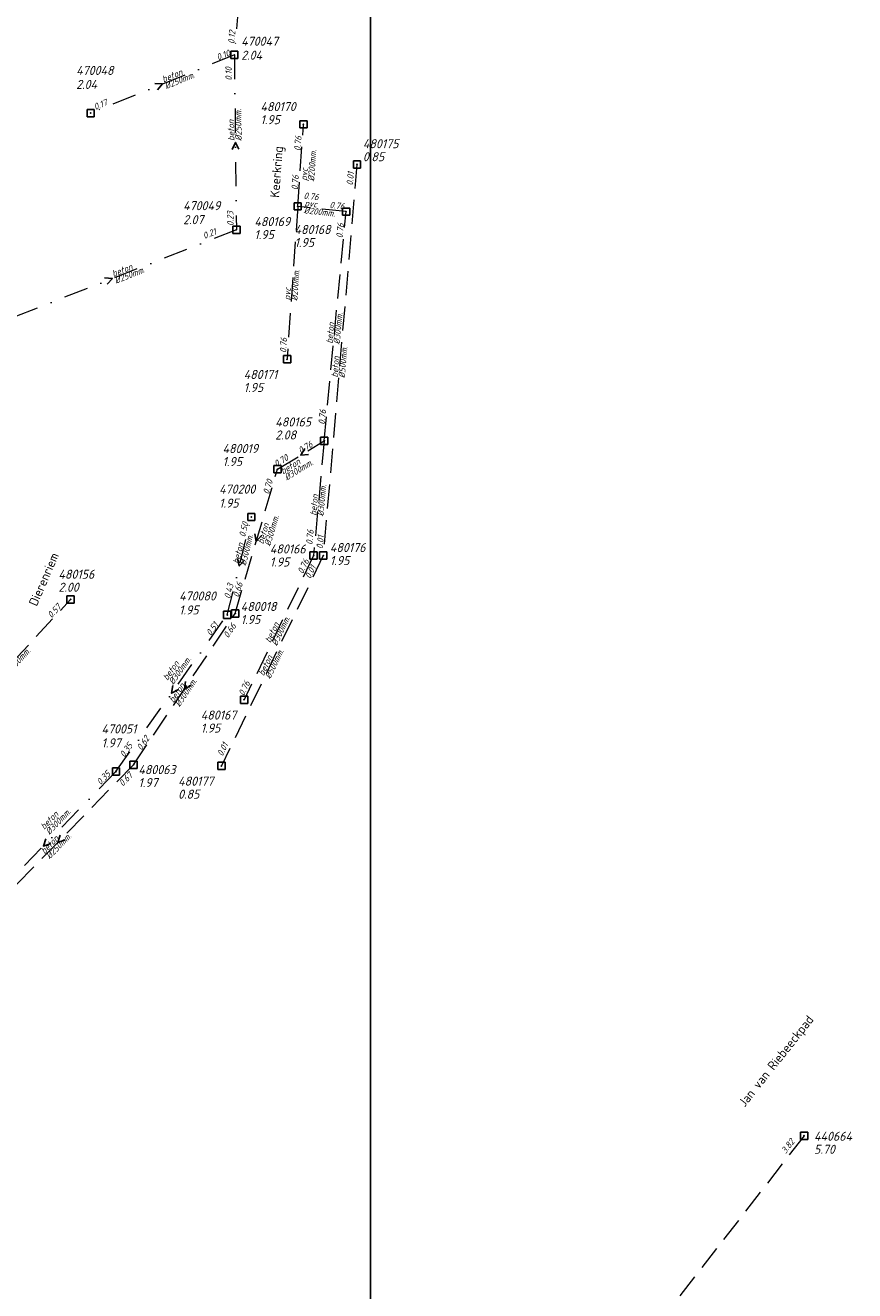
# Model space of a CAD drawing. Header units: metres. Extents: x 152202 to 157341, y 461610 to 468701.
# Tile 120 of 238: x 155129 to 155301, y 464015 to 464277. Entities that reach past the tile are written whole.
import ezdxf
from ezdxf.enums import TextEntityAlignment as Align

# ---------------------------------------------------------------- set-up
doc = ezdxf.new("R2010")
doc.units = ezdxf.units.M
doc.header["$PDMODE"] = 64
doc.header["$PDSIZE"] = 1.5
doc.linetypes.add('RI-HWA', pattern=[7.4, 5, -2.4])
doc.linetypes.add('RI-VWA', pattern=[11, 5, -3, 0, -3])
doc.layers.get('0').update_dxf_attribs({"linetype": 'CONTINUOUS'})
doc.layers.get('DEFPOINTS').update_dxf_attribs({"linetype": 'CONTINUOUS'})
for name, color, linetype, lineweight in [('B-OI-RI-HWA-BOB-T18', 150, 'CONTINUOUS', 18), ('B-OI-RI-HWA-MATERIAAL-T18', 150, 'CONTINUOUS', 18), ('B-OI-RI-HWA-PUTDEKSELHOOGTE-T25', 150, 'CONTINUOUS', 25), ('B-OI-RI-HWA-PUTNUMMER-T25', 150, 'CONTINUOUS', 25), ('B-OI-RI-HWA_DIAMETER-T18', 150, 'CONTINUOUS', 18), ('B-OI-RI-HWA_RIOOLPUT-S', 150, 'CONTINUOUS', 25), ('B-OI-RI-HWA_TRANSPORTLEIDING-G', 150, 'RI-HWA', 18), ('B-OI-RI-STROOMRICHTING-S', 252, 'CONTINUOUS', 25), ('B-OI-RI-VWA-BOB-T18', 34, 'CONTINUOUS', 18), ('B-OI-RI-VWA-DIAMETER-T18', 34, 'CONTINUOUS', 18), ('B-OI-RI-VWA-MATERIAAL-T18', 34, 'CONTINUOUS', 18), ('B-OI-RI-VWA_PUTDEKSELHOOGTE-T25', 34, 'CONTINUOUS', 25), ('B-OI-RI-VWA_PUTNUMMER-T25', 34, 'CONTINUOUS', 25), ('B-OI-RI-VWA_RIOOLPUT-S', 34, 'CONTINUOUS', 25), ('B-OI-RI-VWA_TRANSPORTLEIDING-G', 34, 'RI-VWA', 18), ('B-RO-OG-TOPOGRAFIE-T18', 2, 'CONTINUOUS', 18)]:
    doc.layers.add(name, color=color, linetype=linetype, lineweight=lineweight)
doc.styles.add('NLCS-ISO-M200-T18', font='NLCS-ISO.ttf', dxfattribs={"height": 360})
doc.styles.add('NLCS-ISO-M750-T18_CURSIEF', font='NLCS-ISO.ttf', dxfattribs={"oblique": 15, "height": 1.35})
doc.styles.add('NLCS-ISO-M750-T25_CURSIEF', font='NLCS-ISO.ttf', dxfattribs={"oblique": 15, "height": 1.875})

# ---------------------------------------------------------------- blocks, each defined once
blk = doc.blocks.new('ACMAP_ANN_TEMPLATE_hwa-diam')
at = {"style": 'NLCS-ISO-M750-T18_CURSIEF', "oblique": 15}
blk.add_attdef('hwa-diam', (-3.7, -1.3), '', height=1.35, dxfattribs=at)
blk = doc.blocks.new('ACMAP_ANN_TEMPLATE_hwa-materiaal')
at = {"style": 'NLCS-ISO-M750-T18_CURSIEF', "oblique": 15}
blk.add_attdef('hwa-mat', (-3.7, 0.2), '', height=1.35, dxfattribs=at)
blk = doc.blocks.new('ACMAP_ANN_TEMPLATE_hwa-nap-l')
at = {"style": 'NLCS-ISO-M750-T18_CURSIEF', "oblique": 15}
blk.add_attdef('hwa-nap-l', (3.3, 0.2), '', height=1.35, dxfattribs=at)
blk = doc.blocks.new('ACMAP_ANN_TEMPLATE_hwa-nap-r')
at = {"style": 'NLCS-ISO-M750-T18_CURSIEF', "oblique": 15}
blk.add_attdef('hwa-nap-r', (-5.6, 0.2), '', height=1.35, dxfattribs=at)
blk = doc.blocks.new('ACMAP_ANN_TEMPLATE_vwa-diam')
at = {"style": 'NLCS-ISO-M750-T18_CURSIEF', "oblique": 15}
blk.add_attdef('vwa-diam', (0.3, -1.3), '', height=1.35, dxfattribs=at)
blk = doc.blocks.new('ACMAP_ANN_TEMPLATE_vwa-materiaal')
at = {"style": 'NLCS-ISO-M750-T18_CURSIEF', "oblique": 15}
blk.add_attdef('vwa-mat', (0.3, 0.2), '', height=1.35, dxfattribs=at)
blk = doc.blocks.new('ACMAP_ANN_TEMPLATE_vwa-nap-l')
at = {"style": 'NLCS-ISO-M750-T18_CURSIEF', "oblique": 15}
blk.add_attdef('vwa-nap-l', (3.3, 0.2), '', height=1.35, dxfattribs=at)
blk = doc.blocks.new('ACMAP_ANN_TEMPLATE_vwa-nap-r')
at = {"style": 'NLCS-ISO-M750-T18_CURSIEF', "oblique": 15}
blk.add_attdef('vwa-nap-r', (-5.6, 0.2), '', height=1.35, dxfattribs=at)
blk = doc.blocks.new('ACMAP_ANN_TEMPLATE_hwa-puth')
at = {"color": 0, "linetype": 'ByBlock', "style": 'NLCS-ISO-M750-T25_CURSIEF', "oblique": 15}
blk.add_attdef('hwa-puth', (-9, -6.8), '', height=1.88, dxfattribs=at)
blk = doc.blocks.new('ACMAP_ANN_TEMPLATE_hwa-putnr')
at = {"color": 0, "linetype": 'ByBlock', "style": 'NLCS-ISO-M750-T25_CURSIEF', "oblique": 15}
blk.add_attdef('hwa-putnr', (-9, -4.1), '', height=1.88, dxfattribs=at)
blk = doc.blocks.new('ACMAP_ANN_TEMPLATE_vwa-puth')
at = {"style": 'NLCS-ISO-M750-T25_CURSIEF', "oblique": 15}
blk.add_attdef('vwa-puth', (-3, 5), '', height=1.88, dxfattribs=at)
blk = doc.blocks.new('ACMAP_ANN_TEMPLATE_vwa-putnr')
at = {"style": 'NLCS-ISO-M750-T25_CURSIEF', "oblique": 15}
blk.add_attdef('vaw-putnr', (-3, 7.9), '', height=1.88, dxfattribs=at)

msp = doc.modelspace()

# ---------------------------------------------------------------- linework, layer by layer
at = {"layer": 'B-OI-RI-HWA_RIOOLPUT-S'}
for p in [(155186.2, 464256.7), (155197.3, 464248.4), (155185.01, 464239.7), (155195.04, 464238.6), (155182.8, 464208.01), (155190.5, 464191.1), (155180.8, 464185.2), (155188.3, 464167.3), (155190.3, 464167.3), (155137.9, 464158.2), (155172.04, 464155.3), (155173.9, 464137.4), (155150.96, 464123.94), (155169.2, 464123.7), (155290.03, 464047.01)]:
    msp.add_point(p, dxfattribs=at)
at = {"layer": 'B-OI-RI-HWA_TRANSPORTLEIDING-G'}
for p, q in [((155185.01, 464239.7), (155186.2, 464256.7)), ((155197.3, 464248.4), (155190.3, 464167.3)), ((155185.01, 464239.7), (155182.8, 464208.01)), ((155195.04, 464238.6), (155185.01, 464239.7)), ((155190.5, 464191.1), (155195.04, 464238.6)), ((155180.8, 464185.2), (155190.5, 464191.1)), ((155190.5, 464191.1), (155188.3, 464167.3)), ((155172.04, 464155.3), (155180.8, 464185.2)), ((155190.3, 464167.3), (155169.2, 464123.7)), ((155188.3, 464167.3), (155173.9, 464137.4)), ((155115.7, 464134.2), (155137.9, 464158.2)), ((155150.96, 464123.94), (155172.04, 464155.3)), ((155150.96, 464123.94), (155119.51, 464091.73)), ((155290.03, 464047.01), (155235.6, 463976.96))]:
    msp.add_line(p, q, dxfattribs=at)
at = {"layer": 'B-OI-RI-STROOMRICHTING-S'}
for points in [[(155155.36, 464265.19), (155156.96, 464265.07), (155155.9, 464263.86)], [(155172.83, 464251.53), (155172.09, 464252.97), (155171.39, 464251.52)], [(155144.97, 464224.88), (155146.58, 464224.74), (155145.5, 464223.54)], [(155186.51, 464189.51), (155185.65, 464188.15), (155187.25, 464188.28)], [(155176.13, 464171.83), (155176.42, 464170.25), (155177.52, 464171.43)], [(155172.55, 464166.72), (155172.9, 464165.15), (155173.94, 464166.38)], [(155159.11, 464140.36), (155158.86, 464138.77), (155160.28, 464139.52)], [(155161.71, 464141.22), (155161.5, 464139.62), (155162.9, 464140.41)], [(155132.76, 464108.61), (155132.27, 464107.08), (155133.79, 464107.61)], [(155135.73, 464109.37), (155135.23, 464107.83), (155136.76, 464108.36)]]:
    msp.add_lwpolyline(points, dxfattribs=at)
at = {"layer": 'B-OI-RI-VWA_RIOOLPUT-S'}
for p in [(155171.87, 464271.09), (155142.06, 464259.04), (155172.31, 464234.84), (155175.4, 464175.3), (155170.4, 464155), (155147.32, 464122.53)]:
    msp.add_point(p, dxfattribs=at)
at = {"layer": 'B-OI-RI-VWA_TRANSPORTLEIDING-G'}
for p, q in [((155175.53, 464314.67), (155171.87, 464271.09)), ((155171.87, 464271.09), (155142.06, 464259.04)), ((155171.87, 464271.09), (155172.31, 464234.84)), ((155172.31, 464234.84), (155120.84, 464214.64)), ((155170.4, 464155), (155175.4, 464175.3)), ((155147.32, 464122.53), (155170.4, 464155)), ((155147.32, 464122.53), (155117.22, 464091.63))]:
    msp.add_line(p, q, dxfattribs=at)
at = {"layer": 'DEFPOINTS', "flags": 128}
msp.add_lwpolyline([(155200.091, 464486.663), (154780.704, 464486.663), (154780.704, 464258.328), (154585.091, 464258.328), (154585.091, 463882.913), (154703.67, 463882.913), (154735.091, 463882.913), (155058.611, 463882.913), (155058.611, 463956.567), (155200.091, 463956.567)], close=True, dxfattribs=at)

# ---------------------------------------------------------------- block references
at = {"layer": 'B-OI-RI-HWA-BOB-T18'}
ref = msp.add_blockref('ACMAP_ANN_TEMPLATE_hwa-nap-r', (155186.2, 464256.7), dxfattribs=dict(at, rotation=85.9958270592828))
ref.add_attrib('hwa-nap-r', '0.76', (155185.609, 464251.128), dxfattribs={"layer": '0', "color": 0, "linetype": 'ByBlock', "height": 1.35, "rotation": 85.99583, "style": 'NLCS-ISO-M750-T18_CURSIEF', "oblique": 15})
ref = msp.add_blockref('ACMAP_ANN_TEMPLATE_hwa-nap-l', (155196.373, 464240.686), dxfattribs=dict(at, rotation=85.06684466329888))
ref.add_attrib('hwa-nap-l', '0.01', (155196.458, 464243.991), dxfattribs={"layer": '0', "color": 0, "linetype": 'ByBlock', "height": 1.35, "rotation": 85.06684, "style": 'NLCS-ISO-M750-T18_CURSIEF', "oblique": 15})
ref = msp.add_blockref('ACMAP_ANN_TEMPLATE_hwa-nap-l', (155185.01, 464239.7), dxfattribs=dict(at, rotation=86.01076062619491))
ref.add_attrib('hwa-nap-l', '0.76', (155185.04, 464243.006), dxfattribs={"layer": '0', "color": 0, "linetype": 'ByBlock', "height": 1.35, "rotation": 86.01076, "style": 'NLCS-ISO-M750-T18_CURSIEF', "oblique": 15})
ref = msp.add_blockref('ACMAP_ANN_TEMPLATE_hwa-nap-l', (155185.01, 464239.7), dxfattribs=dict(at, rotation=85.9958270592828))
ref.add_attrib('hwa-nap-l', '0.76', (155185.041, 464243.006), dxfattribs={"layer": '0', "color": 0, "linetype": 'ByBlock', "height": 1.35, "rotation": 85.99583, "style": 'NLCS-ISO-M750-T18_CURSIEF', "oblique": 15})
ref = msp.add_blockref('ACMAP_ANN_TEMPLATE_hwa-nap-r', (155191.728, 464240.471), dxfattribs=dict(at, rotation=353.7413278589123))
ref.add_attrib('hwa-nap-r', '0.76', (155186.183, 464241.281), dxfattribs={"layer": '0', "color": 0, "linetype": 'ByBlock', "height": 1.35, "rotation": 353.74133, "style": 'NLCS-ISO-M750-T18_CURSIEF', "oblique": 15})
ref = msp.add_blockref('ACMAP_ANN_TEMPLATE_hwa-nap-l', (155188.245, 464239.526), dxfattribs=dict(at, rotation=353.7413278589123))
ref.add_attrib('hwa-nap-l', '0.76', (155191.547, 464239.365), dxfattribs={"layer": '0', "color": 0, "linetype": 'ByBlock', "height": 1.35, "rotation": 353.74133, "style": 'NLCS-ISO-M750-T18_CURSIEF', "oblique": 15})
ref = msp.add_blockref('ACMAP_ANN_TEMPLATE_hwa-nap-r', (155195.04, 464238.6), dxfattribs=dict(at, rotation=84.54031474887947))
ref.add_attrib('hwa-nap-r', '0.76', (155194.308, 464233.044), dxfattribs={"layer": '0', "color": 0, "linetype": 'ByBlock', "height": 1.35, "rotation": 84.54031, "style": 'NLCS-ISO-M750-T18_CURSIEF', "oblique": 15})
ref = msp.add_blockref('ACMAP_ANN_TEMPLATE_hwa-nap-r', (155183.186, 464214.876), dxfattribs=dict(at, rotation=86.01076062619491))
ref.add_attrib('hwa-nap-r', '0.76', (155182.597, 464209.303), dxfattribs={"layer": '0', "color": 0, "linetype": 'ByBlock', "height": 1.35, "rotation": 86.01076, "style": 'NLCS-ISO-M750-T18_CURSIEF', "oblique": 15})
ref = msp.add_blockref('ACMAP_ANN_TEMPLATE_hwa-nap-l', (155190.5, 464191.1), dxfattribs=dict(at, rotation=84.71875937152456))
ref.add_attrib('hwa-nap-l', '0.76', (155190.605, 464194.404), dxfattribs={"layer": '0', "color": 0, "linetype": 'ByBlock', "height": 1.35, "rotation": 84.71876, "style": 'NLCS-ISO-M750-T18_CURSIEF', "oblique": 15})
ref = msp.add_blockref('ACMAP_ANN_TEMPLATE_hwa-nap-l', (155190.5, 464191.1), dxfattribs=dict(at, rotation=84.54031474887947))
ref.add_attrib('hwa-nap-l', '0.76', (155190.615, 464194.404), dxfattribs={"layer": '0', "color": 0, "linetype": 'ByBlock', "height": 1.35, "rotation": 84.54031, "style": 'NLCS-ISO-M750-T18_CURSIEF', "oblique": 15})
ref = msp.add_blockref('ACMAP_ANN_TEMPLATE_hwa-nap-r', (155190.5, 464191.1), dxfattribs=dict(at, rotation=31.30995038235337))
ref.add_attrib('hwa-nap-r', '0.76', (155185.612, 464188.361), dxfattribs={"layer": '0', "color": 0, "linetype": 'ByBlock', "height": 1.35, "rotation": 31.30995, "style": 'NLCS-ISO-M750-T18_CURSIEF', "oblique": 15})
ref = msp.add_blockref('ACMAP_ANN_TEMPLATE_hwa-nap-l', (155177.891, 464183.725), dxfattribs=dict(at, rotation=31.30995038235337))
ref.add_attrib('hwa-nap-l', '0.70', (155180.606, 464185.611), dxfattribs={"layer": '0', "color": 0, "linetype": 'ByBlock', "height": 1.35, "rotation": 31.30995, "style": 'NLCS-ISO-M750-T18_CURSIEF', "oblique": 15})
ref = msp.add_blockref('ACMAP_ANN_TEMPLATE_hwa-nap-r', (155180.8, 464185.2), dxfattribs=dict(at, rotation=73.67065082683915))
ref.add_attrib('hwa-nap-r', '0.70', (155179.034, 464179.882), dxfattribs={"layer": '0', "color": 0, "linetype": 'ByBlock', "height": 1.35, "rotation": 73.67065, "style": 'NLCS-ISO-M750-T18_CURSIEF', "oblique": 15})
ref = msp.add_blockref('ACMAP_ANN_TEMPLATE_hwa-nap-r', (155188.766, 464175.053), dxfattribs=dict(at, rotation=84.71875937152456))
ref.add_attrib('hwa-nap-r', '0.76', (155188.051, 464169.495), dxfattribs={"layer": '0', "color": 0, "linetype": 'ByBlock', "height": 1.35, "rotation": 84.71876, "style": 'NLCS-ISO-M750-T18_CURSIEF', "oblique": 15})
ref = msp.add_blockref('ACMAP_ANN_TEMPLATE_hwa-nap-r', (155190.892, 464174.202), dxfattribs=dict(at, rotation=85.06684466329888))
ref.add_attrib('hwa-nap-r', '0.01', (155190.211, 464168.64), dxfattribs={"layer": '0', "color": 0, "linetype": 'ByBlock', "height": 1.35, "rotation": 85.06684, "style": 'NLCS-ISO-M750-T18_CURSIEF', "oblique": 15})
ref = msp.add_blockref('ACMAP_ANN_TEMPLATE_hwa-nap-l', (155184.84, 464160.327), dxfattribs=dict(at, rotation=64.28428495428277))
ref.add_attrib('hwa-nap-l', '0.76', (155186.092, 464163.387), dxfattribs={"layer": '0', "color": 0, "linetype": 'ByBlock', "height": 1.35, "rotation": 64.28428, "style": 'NLCS-ISO-M750-T18_CURSIEF', "oblique": 15})
ref = msp.add_blockref('ACMAP_ANN_TEMPLATE_hwa-nap-l', (155186.38, 464159.305), dxfattribs=dict(at, rotation=64.17557323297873))
ref.add_attrib('hwa-nap-l', '0.01', (155187.637, 464162.362), dxfattribs={"layer": '0', "color": 0, "linetype": 'ByBlock', "height": 1.35, "rotation": 64.17557, "style": 'NLCS-ISO-M750-T18_CURSIEF', "oblique": 15})
ref = msp.add_blockref('ACMAP_ANN_TEMPLATE_hwa-nap-l', (155172.04, 464155.3), dxfattribs=dict(at, rotation=73.67065082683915))
ref.add_attrib('hwa-nap-l', '0.66', (155172.776, 464158.523), dxfattribs={"layer": '0', "color": 0, "linetype": 'ByBlock', "height": 1.35, "rotation": 73.67065, "style": 'NLCS-ISO-M750-T18_CURSIEF', "oblique": 15})
ref = msp.add_blockref('ACMAP_ANN_TEMPLATE_hwa-nap-r', (155137.9, 464158.2), dxfattribs=dict(at, rotation=47.23117460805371))
ref.add_attrib('hwa-nap-r', '0.57', (155133.951, 464154.225), dxfattribs={"layer": '0', "color": 0, "linetype": 'ByBlock', "height": 1.35, "rotation": 47.23117, "style": 'NLCS-ISO-M750-T18_CURSIEF', "oblique": 15})
ref = msp.add_blockref('ACMAP_ANN_TEMPLATE_hwa-nap-r', (155173.866, 464154.61), dxfattribs=dict(at, rotation=56.09124735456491))
ref.add_attrib('hwa-nap-r', '0.66', (155170.576, 464150.074), dxfattribs={"layer": '0', "color": 0, "linetype": 'ByBlock', "height": 1.35, "rotation": 56.09125, "style": 'NLCS-ISO-M750-T18_CURSIEF', "oblique": 15})
ref = msp.add_blockref('ACMAP_ANN_TEMPLATE_hwa-nap-r', (155176.461, 464143.07), dxfattribs=dict(at, rotation=64.28428495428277))
ref.add_attrib('hwa-nap-r', '0.76', (155173.851, 464138.111), dxfattribs={"layer": '0', "color": 0, "linetype": 'ByBlock', "height": 1.35, "rotation": 64.28428, "style": 'NLCS-ISO-M750-T18_CURSIEF', "oblique": 15})
ref = msp.add_blockref('ACMAP_ANN_TEMPLATE_hwa-nap-l', (155150.96, 464123.94), dxfattribs=dict(at, rotation=56.09124735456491))
ref.add_attrib('hwa-nap-l', '0.62', (155152.635, 464126.79), dxfattribs={"layer": '0', "color": 0, "linetype": 'ByBlock', "height": 1.35, "rotation": 56.09125, "style": 'NLCS-ISO-M750-T18_CURSIEF', "oblique": 15})
ref = msp.add_blockref('ACMAP_ANN_TEMPLATE_hwa-nap-r', (155172.038, 464130.545), dxfattribs=dict(at, rotation=64.17557323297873))
ref.add_attrib('hwa-nap-r', '0.01', (155169.418, 464125.592), dxfattribs={"layer": '0', "color": 0, "linetype": 'ByBlock', "height": 1.35, "rotation": 64.17557, "style": 'NLCS-ISO-M750-T18_CURSIEF', "oblique": 15})
ref = msp.add_blockref('ACMAP_ANN_TEMPLATE_hwa-nap-l', (155146.568, 464116.841), dxfattribs=dict(at, rotation=45.6839887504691))
ref.add_attrib('hwa-nap-l', '0.67', (155148.73, 464119.341), dxfattribs={"layer": '0', "color": 0, "linetype": 'ByBlock', "height": 1.35, "rotation": 45.68399, "style": 'NLCS-ISO-M750-T18_CURSIEF', "oblique": 15})
ref = msp.add_blockref('ACMAP_ANN_TEMPLATE_hwa-nap-l', (155284.36, 464040.481), dxfattribs=dict(at, rotation=52.152206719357))
ref.add_attrib('hwa-nap-l', '3.82', (155286.227, 464043.209), dxfattribs={"layer": '0', "color": 0, "linetype": 'ByBlock', "height": 1.35, "rotation": 52.15221, "style": 'NLCS-ISO-M750-T18_CURSIEF', "oblique": 15})
at = {"layer": 'B-OI-RI-HWA-MATERIAAL-T18'}
ref = msp.add_blockref('ACMAP_ANN_TEMPLATE_hwa-materiaal', (155187.389, 464248.639), dxfattribs=dict(at, rotation=85.9958270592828))
ref.add_attrib('hwa-mat', 'pvc', (155186.931, 464244.962), dxfattribs={"layer": '0', "color": 0, "linetype": 'ByBlock', "height": 1.35, "rotation": 85.99583, "style": 'NLCS-ISO-M750-T18_CURSIEF', "oblique": 15})
ref = msp.add_blockref('ACMAP_ANN_TEMPLATE_hwa-materiaal', (155190.025, 464239.15), dxfattribs=dict(at, rotation=353.7413278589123))
ref.add_attrib('hwa-mat', 'pvc', (155186.369, 464239.752), dxfattribs={"layer": '0', "color": 0, "linetype": 'ByBlock', "height": 1.35, "rotation": 353.74133, "style": 'NLCS-ISO-M750-T18_CURSIEF', "oblique": 15})
ref = msp.add_blockref('ACMAP_ANN_TEMPLATE_hwa-materiaal', (155183.905, 464223.855), dxfattribs=dict(at, rotation=86.01076062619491))
ref.add_attrib('hwa-mat', 'pvc', (155183.448, 464220.178), dxfattribs={"layer": '0', "color": 0, "linetype": 'ByBlock', "height": 1.35, "rotation": 86.01076, "style": 'NLCS-ISO-M750-T18_CURSIEF', "oblique": 15})
ref = msp.add_blockref('ACMAP_ANN_TEMPLATE_hwa-materiaal', (155192.77, 464214.85), dxfattribs=dict(at, rotation=84.54031474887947))
ref.add_attrib('hwa-mat', 'beton', (155192.219, 464211.186), dxfattribs={"layer": '0', "color": 0, "linetype": 'ByBlock', "height": 1.35, "rotation": 84.54031, "style": 'NLCS-ISO-M750-T18_CURSIEF', "oblique": 15})
ref = msp.add_blockref('ACMAP_ANN_TEMPLATE_hwa-materiaal', (155193.8, 464207.85), dxfattribs=dict(at, rotation=85.06684466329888))
ref.add_attrib('hwa-mat', 'beton', (155193.283, 464204.181), dxfattribs={"layer": '0', "color": 0, "linetype": 'ByBlock', "height": 1.35, "rotation": 85.06684, "style": 'NLCS-ISO-M750-T18_CURSIEF', "oblique": 15})
ref = msp.add_blockref('ACMAP_ANN_TEMPLATE_hwa-materiaal', (155185.216, 464185.851), dxfattribs=dict(at, rotation=31.30995038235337))
ref.add_attrib('hwa-mat', 'beton', (155181.951, 464184.099), dxfattribs={"layer": '0', "color": 0, "linetype": 'ByBlock', "height": 1.35, "rotation": 31.30995, "style": 'NLCS-ISO-M750-T18_CURSIEF', "oblique": 15})
ref = msp.add_blockref('ACMAP_ANN_TEMPLATE_hwa-materiaal', (155189.4, 464179.2), dxfattribs=dict(at, rotation=84.71875937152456))
ref.add_attrib('hwa-mat', 'beton', (155188.86, 464175.534), dxfattribs={"layer": '0', "color": 0, "linetype": 'ByBlock', "height": 1.35, "rotation": 84.71876, "style": 'NLCS-ISO-M750-T18_CURSIEF', "oblique": 15})
ref = msp.add_blockref('ACMAP_ANN_TEMPLATE_hwa-materiaal', (155179.114, 464173.064), dxfattribs=dict(at, rotation=73.67065082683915))
ref.add_attrib('hwa-mat', 'beton', (155177.882, 464169.569), dxfattribs={"layer": '0', "color": 0, "linetype": 'ByBlock', "height": 1.35, "rotation": 73.67065, "style": 'NLCS-ISO-M750-T18_CURSIEF', "oblique": 15})
ref = msp.add_blockref('ACMAP_ANN_TEMPLATE_hwa-materiaal', (155181.1, 464152.35), dxfattribs=dict(at, rotation=64.28428495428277))
ref.add_attrib('hwa-mat', 'beton', (155179.314, 464149.103), dxfattribs={"layer": '0', "color": 0, "linetype": 'ByBlock', "height": 1.35, "rotation": 64.28428, "style": 'NLCS-ISO-M750-T18_CURSIEF', "oblique": 15})
ref = msp.add_blockref('ACMAP_ANN_TEMPLATE_hwa-materiaal', (155179.75, 464145.5), dxfattribs=dict(at, rotation=64.17557323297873))
ref.add_attrib('hwa-mat', 'beton', (155177.958, 464142.257), dxfattribs={"layer": '0', "color": 0, "linetype": 'ByBlock', "height": 1.35, "rotation": 64.17557, "style": 'NLCS-ISO-M750-T18_CURSIEF', "oblique": 15})
ref = msp.add_blockref('ACMAP_ANN_TEMPLATE_hwa-materiaal', (155161.5, 464139.62), dxfattribs=dict(at, rotation=56.09124735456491))
ref.add_attrib('hwa-mat', 'beton', (155159.27, 464136.661), dxfattribs={"layer": '0', "color": 0, "linetype": 'ByBlock', "height": 1.35, "rotation": 56.09125, "style": 'NLCS-ISO-M750-T18_CURSIEF', "oblique": 15})
ref = msp.add_blockref('ACMAP_ANN_TEMPLATE_hwa-materiaal', (155135.235, 464107.835), dxfattribs=dict(at, rotation=45.6839887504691))
ref.add_attrib('hwa-mat', 'beton', (155132.507, 464105.327), dxfattribs={"layer": '0', "color": 0, "linetype": 'ByBlock', "height": 1.35, "rotation": 45.68399, "style": 'NLCS-ISO-M750-T18_CURSIEF', "oblique": 15})
at = {"layer": 'B-OI-RI-HWA-PUTDEKSELHOOGTE-T25'}
for p, values in [((155186.277, 464263.534), {'hwa-puth': '1.95'}), ((155207.522, 464255.848), {'hwa-puth': '0.85'}), ((155185.01, 464239.7), {'hwa-puth': '1.95'}), ((155193.349, 464238.063), {'hwa-puth': '1.95'}), ((155182.8, 464208.01), {'hwa-puth': '1.95'}), ((155189.347, 464198.164), {'hwa-puth': '2.08'}), ((155178.417, 464192.648), {'hwa-puth': '1.95'}), ((155188.223, 464171.83), {'hwa-puth': '1.95'}), ((155200.676, 464172.137), {'hwa-puth': '1.95'}), ((155144.38, 464166.6), {'hwa-puth': '2.00'}), ((155182.186, 464159.907), {'hwa-puth': '1.95'}), ((155173.9, 464137.4), {'hwa-puth': '1.95'}), ((155160.952, 464126.09), {'hwa-puth': '1.97'}), ((155169.2, 464123.7), {'hwa-puth': '0.85'}), ((155301.094, 464050.08), {'hwa-puth': '5.70'})]:
    msp.add_blockref('ACMAP_ANN_TEMPLATE_hwa-puth', p, dxfattribs=at).add_auto_attribs(values)
at = {"layer": 'B-OI-RI-HWA-PUTNUMMER-T25'}
for p, values in [((155186.277, 464263.534), {'hwa-putnr': '480170'}), ((155207.522, 464255.848), {'hwa-putnr': '480175'}), ((155185.01, 464239.7), {'hwa-putnr': '480169'}), ((155193.349, 464238.063), {'hwa-putnr': '480168'}), ((155182.8, 464208.01), {'hwa-putnr': '480171'}), ((155189.347, 464198.164), {'hwa-putnr': '480165'}), ((155178.417, 464192.648), {'hwa-putnr': '480019'}), ((155188.223, 464171.83), {'hwa-putnr': '480166'}), ((155200.676, 464172.137), {'hwa-putnr': '480176'}), ((155144.38, 464166.6), {'hwa-putnr': '480156'}), ((155182.186, 464159.907), {'hwa-putnr': '480018'}), ((155173.9, 464137.4), {'hwa-putnr': '480167'}), ((155160.952, 464126.09), {'hwa-putnr': '480063'}), ((155169.2, 464123.7), {'hwa-putnr': '480177'}), ((155301.094, 464050.08), {'hwa-putnr': '440664'})]:
    msp.add_blockref('ACMAP_ANN_TEMPLATE_hwa-putnr', p, dxfattribs=at).add_auto_attribs(values)
at = {"layer": 'B-OI-RI-HWA_DIAMETER-T18'}
ref = msp.add_blockref('ACMAP_ANN_TEMPLATE_hwa-diam', (155187.389, 464248.639), dxfattribs=dict(at, rotation=85.9958270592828))
ref.add_attrib('hwa-diam', '%%c200mm.', (155188.427, 464244.857), dxfattribs={"layer": '0', "color": 0, "linetype": 'ByBlock', "height": 1.35, "rotation": 85.99583, "style": 'NLCS-ISO-M750-T18_CURSIEF', "oblique": 15})
ref = msp.add_blockref('ACMAP_ANN_TEMPLATE_hwa-diam', (155190.025, 464239.15), dxfattribs=dict(at, rotation=353.7413278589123))
ref.add_attrib('hwa-diam', '%%c200mm.', (155186.205, 464238.261), dxfattribs={"layer": '0', "color": 0, "linetype": 'ByBlock', "height": 1.35, "rotation": 353.74133, "style": 'NLCS-ISO-M750-T18_CURSIEF', "oblique": 15})
ref = msp.add_blockref('ACMAP_ANN_TEMPLATE_hwa-diam', (155183.905, 464223.855), dxfattribs=dict(at, rotation=86.01076062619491))
ref.add_attrib('hwa-diam', '%%c200mm.', (155184.944, 464220.074), dxfattribs={"layer": '0', "color": 0, "linetype": 'ByBlock', "height": 1.35, "rotation": 86.01076, "style": 'NLCS-ISO-M750-T18_CURSIEF', "oblique": 15})
ref = msp.add_blockref('ACMAP_ANN_TEMPLATE_hwa-diam', (155192.77, 464214.85), dxfattribs=dict(at, rotation=84.54031474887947))
ref.add_attrib('hwa-diam', '%%c300mm.', (155193.712, 464211.043), dxfattribs={"layer": '0', "color": 0, "linetype": 'ByBlock', "height": 1.35, "rotation": 84.54031, "style": 'NLCS-ISO-M750-T18_CURSIEF', "oblique": 15})
ref = msp.add_blockref('ACMAP_ANN_TEMPLATE_hwa-diam', (155193.8, 464207.85), dxfattribs=dict(at, rotation=85.06684466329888))
ref.add_attrib('hwa-diam', '%%c500mm.', (155194.777, 464204.052), dxfattribs={"layer": '0', "color": 0, "linetype": 'ByBlock', "height": 1.35, "rotation": 85.06684, "style": 'NLCS-ISO-M750-T18_CURSIEF', "oblique": 15})
ref = msp.add_blockref('ACMAP_ANN_TEMPLATE_hwa-diam', (155185.216, 464185.851), dxfattribs=dict(at, rotation=31.30995038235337))
ref.add_attrib('hwa-diam', '%%c300mm.', (155182.73, 464182.818), dxfattribs={"layer": '0', "color": 0, "linetype": 'ByBlock', "height": 1.35, "rotation": 31.30995, "style": 'NLCS-ISO-M750-T18_CURSIEF', "oblique": 15})
ref = msp.add_blockref('ACMAP_ANN_TEMPLATE_hwa-diam', (155189.4, 464179.2), dxfattribs=dict(at, rotation=84.71875937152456))
ref.add_attrib('hwa-diam', '%%c300mm.', (155190.354, 464175.396), dxfattribs={"layer": '0', "color": 0, "linetype": 'ByBlock', "height": 1.35, "rotation": 84.71876, "style": 'NLCS-ISO-M750-T18_CURSIEF', "oblique": 15})
ref = msp.add_blockref('ACMAP_ANN_TEMPLATE_hwa-diam', (155179.114, 464173.064), dxfattribs=dict(at, rotation=73.67065082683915))
ref.add_attrib('hwa-diam', '%%c300mm.', (155179.321, 464169.148), dxfattribs={"layer": '0', "color": 0, "linetype": 'ByBlock', "height": 1.35, "rotation": 73.67065, "style": 'NLCS-ISO-M750-T18_CURSIEF', "oblique": 15})
ref = msp.add_blockref('ACMAP_ANN_TEMPLATE_hwa-diam', (155181.1, 464152.35), dxfattribs=dict(at, rotation=64.28428495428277))
ref.add_attrib('hwa-diam', '%%c300mm.', (155180.666, 464148.452), dxfattribs={"layer": '0', "color": 0, "linetype": 'ByBlock', "height": 1.35, "rotation": 64.28428, "style": 'NLCS-ISO-M750-T18_CURSIEF', "oblique": 15})
ref = msp.add_blockref('ACMAP_ANN_TEMPLATE_hwa-diam', (155126.8, 464146.2), dxfattribs=dict(at, rotation=47.23117460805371))
ref.add_attrib('hwa-diam', '%%c300mm.', (155125.242, 464142.601), dxfattribs={"layer": '0', "color": 0, "linetype": 'ByBlock', "height": 1.35, "rotation": 47.23117, "style": 'NLCS-ISO-M750-T18_CURSIEF', "oblique": 15})
ref = msp.add_blockref('ACMAP_ANN_TEMPLATE_hwa-diam', (155179.75, 464145.5), dxfattribs=dict(at, rotation=64.17557323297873))
ref.add_attrib('hwa-diam', '%%c500mm.', (155179.308, 464141.603), dxfattribs={"layer": '0', "color": 0, "linetype": 'ByBlock', "height": 1.35, "rotation": 64.17557, "style": 'NLCS-ISO-M750-T18_CURSIEF', "oblique": 15})
ref = msp.add_blockref('ACMAP_ANN_TEMPLATE_hwa-diam', (155161.5, 464139.62), dxfattribs=dict(at, rotation=56.09124735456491))
ref.add_attrib('hwa-diam', '%%c300mm.', (155160.515, 464135.824), dxfattribs={"layer": '0', "color": 0, "linetype": 'ByBlock', "height": 1.35, "rotation": 56.09125, "style": 'NLCS-ISO-M750-T18_CURSIEF', "oblique": 15})
ref = msp.add_blockref('ACMAP_ANN_TEMPLATE_hwa-diam', (155135.235, 464107.835), dxfattribs=dict(at, rotation=45.6839887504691))
ref.add_attrib('hwa-diam', '%%c250mm.', (155133.58, 464104.279), dxfattribs={"layer": '0', "color": 0, "linetype": 'ByBlock', "height": 1.35, "rotation": 45.68399, "style": 'NLCS-ISO-M750-T18_CURSIEF', "oblique": 15})
at = {"layer": 'B-OI-RI-VWA-BOB-T18'}
ref = msp.add_blockref('ACMAP_ANN_TEMPLATE_vwa-nap-r', (155172.543, 464278.872), dxfattribs=dict(at, rotation=85.19936662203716))
ref.add_attrib('vwa-nap-r', '0.12', (155171.875, 464273.308), dxfattribs={"layer": '0', "color": 0, "linetype": 'ByBlock', "height": 1.35, "rotation": 85.19937, "style": 'NLCS-ISO-M750-T18_CURSIEF', "oblique": 15})
ref = msp.add_blockref('ACMAP_ANN_TEMPLATE_vwa-nap-l', (155165.523, 464268.496), dxfattribs=dict(at, rotation=22.00987718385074))
ref.add_attrib('vwa-nap-l', '0.10', (155168.508, 464269.918), dxfattribs={"layer": '0', "color": 0, "linetype": 'ByBlock', "height": 1.35, "rotation": 22.00988, "style": 'NLCS-ISO-M750-T18_CURSIEF', "oblique": 15})
ref = msp.add_blockref('ACMAP_ANN_TEMPLATE_vwa-nap-l', (155171.604, 464262.481), dxfattribs=dict(at, rotation=90.69541806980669))
ref.add_attrib('vwa-nap-l', '0.10', (155171.364, 464265.778), dxfattribs={"layer": '0', "color": 0, "linetype": 'ByBlock', "height": 1.35, "rotation": 90.69542, "style": 'NLCS-ISO-M750-T18_CURSIEF', "oblique": 15})
ref = msp.add_blockref('ACMAP_ANN_TEMPLATE_vwa-nap-r', (155148.311, 464261.538), dxfattribs=dict(at, rotation=22.00987718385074))
ref.add_attrib('vwa-nap-r', '0.17', (155143.044, 464259.625), dxfattribs={"layer": '0', "color": 0, "linetype": 'ByBlock', "height": 1.35, "rotation": 22.00988, "style": 'NLCS-ISO-M750-T18_CURSIEF', "oblique": 15})
ref = msp.add_blockref('ACMAP_ANN_TEMPLATE_vwa-nap-r', (155171.847, 464241.243), dxfattribs=dict(at, rotation=90.69541806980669))
ref.add_attrib('vwa-nap-r', '0.23', (155171.715, 464235.641), dxfattribs={"layer": '0', "color": 0, "linetype": 'ByBlock', "height": 1.35, "rotation": 90.69542, "style": 'NLCS-ISO-M750-T18_CURSIEF', "oblique": 15})
ref = msp.add_blockref('ACMAP_ANN_TEMPLATE_vwa-nap-l', (155162.658, 464231.523), dxfattribs=dict(at, rotation=21.42810221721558))
ref.add_attrib('vwa-nap-l', '0.21', (155165.656, 464232.915), dxfattribs={"layer": '0', "color": 0, "linetype": 'ByBlock', "height": 1.35, "rotation": 21.4281, "style": 'NLCS-ISO-M750-T18_CURSIEF', "oblique": 15})
ref = msp.add_blockref('ACMAP_ANN_TEMPLATE_vwa-nap-r', (155175.625, 464176.422), dxfattribs=dict(at, rotation=76.16316099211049))
ref.add_attrib('vwa-nap-r', '0.50', (155174.091, 464171.032), dxfattribs={"layer": '0', "color": 0, "linetype": 'ByBlock', "height": 1.35, "rotation": 76.16316, "style": 'NLCS-ISO-M750-T18_CURSIEF', "oblique": 15})
ref = msp.add_blockref('ACMAP_ANN_TEMPLATE_vwa-nap-l', (155170.4, 464155), dxfattribs=dict(at, rotation=76.16316099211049))
ref.add_attrib('vwa-nap-l', '0.43', (155170.995, 464158.252), dxfattribs={"layer": '0', "color": 0, "linetype": 'ByBlock', "height": 1.35, "rotation": 76.16316, "style": 'NLCS-ISO-M750-T18_CURSIEF', "oblique": 15})
ref = msp.add_blockref('ACMAP_ANN_TEMPLATE_vwa-nap-r', (155170.4, 464155), dxfattribs=dict(at, rotation=54.5944053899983))
ref.add_attrib('vwa-nap-r', '0.51', (155166.993, 464150.551), dxfattribs={"layer": '0', "color": 0, "linetype": 'ByBlock', "height": 1.35, "rotation": 54.59441, "style": 'NLCS-ISO-M750-T18_CURSIEF', "oblique": 15})
ref = msp.add_blockref('ACMAP_ANN_TEMPLATE_vwa-nap-l', (155147.32, 464122.53), dxfattribs=dict(at, rotation=54.5944053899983))
ref.add_attrib('vwa-nap-l', '0.35', (155149.069, 464125.336), dxfattribs={"layer": '0', "color": 0, "linetype": 'ByBlock', "height": 1.35, "rotation": 54.59441, "style": 'NLCS-ISO-M750-T18_CURSIEF', "oblique": 15})
ref = msp.add_blockref('ACMAP_ANN_TEMPLATE_vwa-nap-l', (155141.958, 464117.14), dxfattribs=dict(at, rotation=45.75137698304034))
ref.add_attrib('vwa-nap-l', '0.35', (155144.118, 464119.644), dxfattribs={"layer": '0', "color": 0, "linetype": 'ByBlock', "height": 1.35, "rotation": 45.75138, "style": 'NLCS-ISO-M750-T18_CURSIEF', "oblique": 15})
at = {"layer": 'B-OI-RI-VWA-DIAMETER-T18'}
ref = msp.add_blockref('ACMAP_ANN_TEMPLATE_vwa-diam', (155156.965, 464265.065), dxfattribs=dict(at, rotation=22.00987718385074))
ref.add_attrib('vwa-diam', '%%c250mm.', (155157.73, 464263.972), dxfattribs={"layer": '0', "color": 0, "linetype": 'ByBlock', "height": 1.35, "rotation": 22.00988, "style": 'NLCS-ISO-M750-T18_CURSIEF', "oblique": 15})
ref = msp.add_blockref('ACMAP_ANN_TEMPLATE_vwa-diam', (155172.09, 464252.965), dxfattribs=dict(at, rotation=90.69541806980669))
ref.add_attrib('vwa-diam', '%%c250mm.', (155173.386, 464253.281), dxfattribs={"layer": '0', "color": 0, "linetype": 'ByBlock', "height": 1.35, "rotation": 90.69542, "style": 'NLCS-ISO-M750-T18_CURSIEF', "oblique": 15})
ref = msp.add_blockref('ACMAP_ANN_TEMPLATE_vwa-diam', (155146.575, 464224.74), dxfattribs=dict(at, rotation=21.42810221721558))
ref.add_attrib('vwa-diam', '%%c250mm.', (155147.329, 464223.639), dxfattribs={"layer": '0', "color": 0, "linetype": 'ByBlock', "height": 1.35, "rotation": 21.4281, "style": 'NLCS-ISO-M750-T18_CURSIEF', "oblique": 15})
ref = msp.add_blockref('ACMAP_ANN_TEMPLATE_vwa-diam', (155172.9, 464165.15), dxfattribs=dict(at, rotation=76.16316099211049))
ref.add_attrib('vwa-diam', '%%c300mm.', (155174.234, 464165.13), dxfattribs={"layer": '0', "color": 0, "linetype": 'ByBlock', "height": 1.35, "rotation": 76.16316, "style": 'NLCS-ISO-M750-T18_CURSIEF', "oblique": 15})
ref = msp.add_blockref('ACMAP_ANN_TEMPLATE_vwa-diam', (155157.972, 464140.934), dxfattribs=dict(at, rotation=54.5944053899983))
ref.add_attrib('vwa-diam', '%%c300mm.', (155159.205, 464140.426), dxfattribs={"layer": '0', "color": 0, "linetype": 'ByBlock', "height": 1.35, "rotation": 54.59441, "style": 'NLCS-ISO-M750-T18_CURSIEF', "oblique": 15})
ref = msp.add_blockref('ACMAP_ANN_TEMPLATE_vwa-diam', (155132.369, 464110.038), dxfattribs=dict(at, rotation=45.75137698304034))
ref.add_attrib('vwa-diam', '%%c300mm.', (155133.509, 464109.346), dxfattribs={"layer": '0', "color": 0, "linetype": 'ByBlock', "height": 1.35, "rotation": 45.75138, "style": 'NLCS-ISO-M750-T18_CURSIEF', "oblique": 15})
at = {"layer": 'B-OI-RI-VWA-MATERIAAL-T18'}
ref = msp.add_blockref('ACMAP_ANN_TEMPLATE_vwa-materiaal', (155156.965, 464265.065), dxfattribs=dict(at, rotation=22.00987718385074))
ref.add_attrib('vwa-mat', 'beton', (155157.168, 464265.363), dxfattribs={"layer": '0', "color": 0, "linetype": 'ByBlock', "height": 1.35, "rotation": 22.00988, "style": 'NLCS-ISO-M750-T18_CURSIEF', "oblique": 15})
ref = msp.add_blockref('ACMAP_ANN_TEMPLATE_vwa-materiaal', (155172.09, 464252.965), dxfattribs=dict(at, rotation=90.69541806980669))
ref.add_attrib('vwa-mat', 'beton', (155171.886, 464253.263), dxfattribs={"layer": '0', "color": 0, "linetype": 'ByBlock', "height": 1.35, "rotation": 90.69542, "style": 'NLCS-ISO-M750-T18_CURSIEF', "oblique": 15})
ref = msp.add_blockref('ACMAP_ANN_TEMPLATE_vwa-materiaal', (155146.575, 464224.74), dxfattribs=dict(at, rotation=21.42810221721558))
ref.add_attrib('vwa-mat', 'beton', (155146.781, 464225.036), dxfattribs={"layer": '0', "color": 0, "linetype": 'ByBlock', "height": 1.35, "rotation": 21.4281, "style": 'NLCS-ISO-M750-T18_CURSIEF', "oblique": 15})
ref = msp.add_blockref('ACMAP_ANN_TEMPLATE_vwa-materiaal', (155172.9, 464165.15), dxfattribs=dict(at, rotation=76.16316099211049))
ref.add_attrib('vwa-mat', 'beton', (155172.778, 464165.489), dxfattribs={"layer": '0', "color": 0, "linetype": 'ByBlock', "height": 1.35, "rotation": 76.16316, "style": 'NLCS-ISO-M750-T18_CURSIEF', "oblique": 15})
ref = msp.add_blockref('ACMAP_ANN_TEMPLATE_vwa-materiaal', (155157.972, 464140.934), dxfattribs=dict(at, rotation=54.5944053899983))
ref.add_attrib('vwa-mat', 'beton', (155157.982, 464141.295), dxfattribs={"layer": '0', "color": 0, "linetype": 'ByBlock', "height": 1.35, "rotation": 54.59441, "style": 'NLCS-ISO-M750-T18_CURSIEF', "oblique": 15})
ref = msp.add_blockref('ACMAP_ANN_TEMPLATE_vwa-materiaal', (155132.369, 464110.038), dxfattribs=dict(at, rotation=45.75137698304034))
ref.add_attrib('vwa-mat', 'beton', (155132.435, 464110.393), dxfattribs={"layer": '0', "color": 0, "linetype": 'ByBlock', "height": 1.35, "rotation": 45.75138, "style": 'NLCS-ISO-M750-T18_CURSIEF', "oblique": 15})
at = {"layer": 'B-OI-RI-VWA_PUTDEKSELHOOGTE-T25'}
ref = msp.add_blockref('ACMAP_ANN_TEMPLATE_vwa-puth', (155176.281, 464265.093), dxfattribs=at)
ref.add_attrib('vwa-puth', '2.04', (155173.281, 464270.093), dxfattribs={"layer": '0', "color": 0, "linetype": 'ByBlock', "height": 1.875, "style": 'NLCS-ISO-M750-T25_CURSIEF', "oblique": 15})
ref = msp.add_blockref('ACMAP_ANN_TEMPLATE_vwa-puth', (155142.06, 464259.04), dxfattribs=at)
ref.add_attrib('vwa-puth', '2.04', (155139.06, 464264.04), dxfattribs={"layer": '0', "color": 0, "linetype": 'ByBlock', "height": 1.875, "style": 'NLCS-ISO-M750-T25_CURSIEF', "oblique": 15})
ref = msp.add_blockref('ACMAP_ANN_TEMPLATE_vwa-puth', (155164.24, 464231.001), dxfattribs=at)
ref.add_attrib('vwa-puth', '2.07', (155161.24, 464236.001), dxfattribs={"layer": '0', "color": 0, "linetype": 'ByBlock', "height": 1.875, "style": 'NLCS-ISO-M750-T25_CURSIEF', "oblique": 15})
ref = msp.add_blockref('ACMAP_ANN_TEMPLATE_vwa-puth', (155171.711, 464172.242), dxfattribs=at)
ref.add_attrib('vwa-puth', '1.95', (155168.711, 464177.242), dxfattribs={"layer": '0', "color": 0, "linetype": 'ByBlock', "height": 1.875, "style": 'NLCS-ISO-M750-T25_CURSIEF', "oblique": 15})
ref = msp.add_blockref('ACMAP_ANN_TEMPLATE_vwa-puth', (155163.406, 464150.086), dxfattribs=at)
ref.add_attrib('vwa-puth', '1.95', (155160.406, 464155.086), dxfattribs={"layer": '0', "color": 0, "linetype": 'ByBlock', "height": 1.875, "style": 'NLCS-ISO-M750-T25_CURSIEF', "oblique": 15})
ref = msp.add_blockref('ACMAP_ANN_TEMPLATE_vwa-puth', (155147.32, 464122.53), dxfattribs=at)
ref.add_attrib('vwa-puth', '1.97', (155144.32, 464127.53), dxfattribs={"layer": '0', "color": 0, "linetype": 'ByBlock', "height": 1.875, "style": 'NLCS-ISO-M750-T25_CURSIEF', "oblique": 15})
at = {"layer": 'B-OI-RI-VWA_PUTNUMMER-T25'}
ref = msp.add_blockref('ACMAP_ANN_TEMPLATE_vwa-putnr', (155176.281, 464265.093), dxfattribs=at)
ref.add_attrib('vaw-putnr', '470047', (155173.281, 464272.993), dxfattribs={"layer": '0', "color": 0, "linetype": 'ByBlock', "height": 1.875, "style": 'NLCS-ISO-M750-T25_CURSIEF', "oblique": 15})
ref = msp.add_blockref('ACMAP_ANN_TEMPLATE_vwa-putnr', (155142.06, 464259.04), dxfattribs=at)
ref.add_attrib('vaw-putnr', '470048', (155139.06, 464266.94), dxfattribs={"layer": '0', "color": 0, "linetype": 'ByBlock', "height": 1.875, "style": 'NLCS-ISO-M750-T25_CURSIEF', "oblique": 15})
ref = msp.add_blockref('ACMAP_ANN_TEMPLATE_vwa-putnr', (155164.24, 464231.001), dxfattribs=at)
ref.add_attrib('vaw-putnr', '470049', (155161.24, 464238.901), dxfattribs={"layer": '0', "color": 0, "linetype": 'ByBlock', "height": 1.875, "style": 'NLCS-ISO-M750-T25_CURSIEF', "oblique": 15})
ref = msp.add_blockref('ACMAP_ANN_TEMPLATE_vwa-putnr', (155171.711, 464172.242), dxfattribs=at)
ref.add_attrib('vaw-putnr', '470200', (155168.711, 464180.142), dxfattribs={"layer": '0', "color": 0, "linetype": 'ByBlock', "height": 1.875, "style": 'NLCS-ISO-M750-T25_CURSIEF', "oblique": 15})
ref = msp.add_blockref('ACMAP_ANN_TEMPLATE_vwa-putnr', (155163.406, 464150.086), dxfattribs=at)
ref.add_attrib('vaw-putnr', '470080', (155160.406, 464157.986), dxfattribs={"layer": '0', "color": 0, "linetype": 'ByBlock', "height": 1.875, "style": 'NLCS-ISO-M750-T25_CURSIEF', "oblique": 15})
ref = msp.add_blockref('ACMAP_ANN_TEMPLATE_vwa-putnr', (155147.32, 464122.53), dxfattribs=at)
ref.add_attrib('vaw-putnr', '470051', (155144.32, 464130.43), dxfattribs={"layer": '0', "color": 0, "linetype": 'ByBlock', "height": 1.875, "style": 'NLCS-ISO-M750-T25_CURSIEF', "oblique": 15})

# ---------------------------------------------------------------- texts
at = {"layer": 'B-RO-OG-TOPOGRAFIE-T18', "style": 'NLCS-ISO-M200-T18'}
for s, rotation, p in [('Keerkring', 85.6, (155180.904, 464246.822)), ('Dierenriem', 66.6, (155132.338, 464162.402)), ('Jan van Riebeeckpad', 51.6, (155284.414, 464062.356))]:
    msp.add_text(s, height=1.875, rotation=rotation, dxfattribs=at).set_placement(p, align=Align.MIDDLE)

doc.saveas('drawing.dxf')
